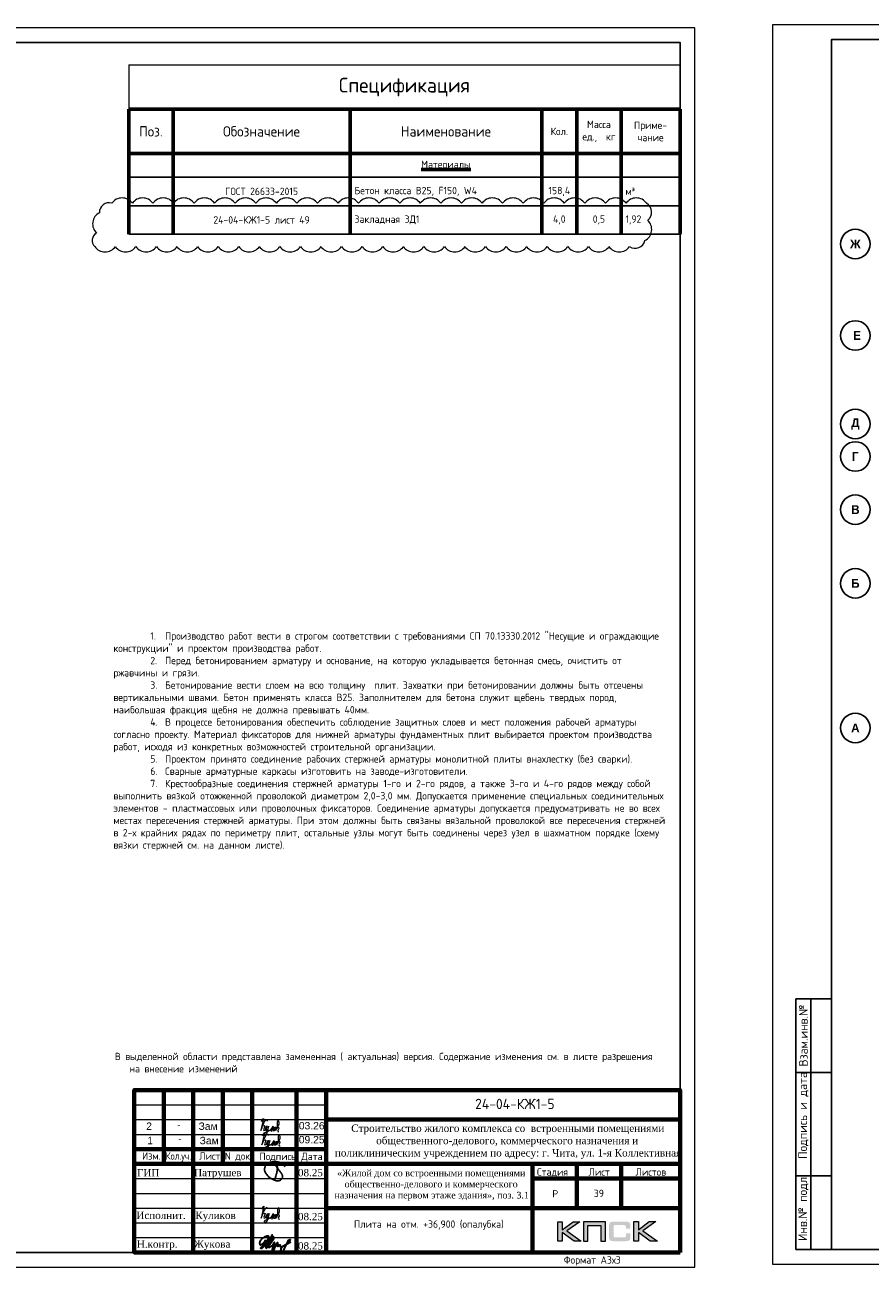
# Model space of a CAD drawing. Header units: millimetres. Extents: x -42044588 to 856694, y -806701 to 941911.
# Tile 149 of 256: x -136809 to -108154, y -403200 to -361102. Entities that reach past the tile are written whole.
import ezdxf
from ezdxf.enums import TextEntityAlignment as Align

# ---------------------------------------------------------------- set-up
doc = ezdxf.new("R2010")
doc.units = ezdxf.units.MM
doc.linetypes.add('______5', pattern=[1100, 800, -100, 100, -100])
for name, color, linetype, lineweight in [('907Сл Осевые', 1, 'Continuous', 0), ('Выноски', 20, 'Continuous', 20), ('Каркасы ригель', 3, 'Continuous', 0), ('Оси', 40, '______5', 18), ('Основная 0.6', 142, 'Continuous', 60), ('РАЗМЕРЫ', 1, 'Continuous', 9), ('Рамка', 7, 'Continuous', 70), ('Текст', 7, 'Continuous', 25), ('ТОНКИЕ', 7, 'Continuous', 9)]:
    doc.layers.add(name, color=color, linetype=linetype, lineweight=lineweight)
for name, color, linetype in [('PDF7_Text', 7, 'Continuous'), ('PDF8_Text', 7, 'Continuous'), ('Рамка печать', 7, 'Continuous'), ('ТОЛСТЫЕ_ОСНОВНЫЕ', 6, 'Continuous')]:
    doc.layers.add(name, color=color, linetype=linetype)
doc.styles.add('Century Gothic', font='GOTHIC.TTF')
doc.styles.add('GOST-2.304_Type-B', font='GOST_Common.ttf')
doc.styles.add('PDF Times New Roman', font='times.ttf')
doc.styles.get("Standard").update_dxf_attribs({"font": 'arial.ttf'})
doc.styles.add('style1', font='GOST_Common.ttf', dxfattribs={"height": 500})
doc.styles.add('ГОСТ', font='GOST_Common.ttf')

# ---------------------------------------------------------------- blocks, each defined once
blk = doc.blocks.new('*U6686')
at = {"layer": 'ТОЛСТЫЕ_ОСНОВНЫЕ'}
for p, q in [((8, 5), (8, 90)), ((8, 90), (20, 90)), ((13, 5), (13, 90)), ((8, 65), (20, 65)), ((8, 30), (20, 30)), ((20, 5), (8, 5))]:
    blk.add_line(p, q, dxfattribs=at)
at = {"layer": 'ТОЛСТЫЕ_ОСНОВНЫЕ', "color": 6}
blk.add_lwpolyline([(20, 5), (886, 5), (886, 415), (20, 415)], close=True, dxfattribs=at)
at = {"layer": 'ТОНКИЕ'}
blk.add_lwpolyline([(0, 0), (891, 0), (891, 420), (0, 420)], close=True, dxfattribs=at)
at = {"layer": 'Текст', "style": 'style1'}
for s, p in [('Взам.инв.№', (10.5, 77.5)), ('Подпись и дата', (10.5, 50.41)), ('Инв.№ подл.', (10.5, 19.18))]:
    blk.add_text(s, height=3, rotation=90, dxfattribs=at).set_placement(p, align=Align.MIDDLE)
blk.add_text('Формат А3х3', height=2.5, dxfattribs=at).set_placement((846.57, 1.2))
blk = doc.blocks.new('11')
at = {"layer": 'Выноски'}
for p, q in [((47885, 66608), (47944, 66700)), ((47944, 66700), (47962, 66737)), ((47962, 66737), (47989, 66781)), ((47989, 66781), (48016, 66806)), ((48016, 66806), (48038, 66823)), ((48038, 66823), (48060, 66786)), ((48060, 66786), (48058, 66769))]:
    blk.add_line(p, q, dxfattribs=at)
blk.add_lwpolyline([(47863, 66761), (47937, 66865), (47843, 66458), (47885, 66564), (47905, 66616), (47954, 66628), (47979, 66606), (47957, 66539), (47937, 66487), (47947, 66458), (47991, 66470), (48051, 66611), (48041, 66569), (48023, 66505), (48023, 66448), (48065, 66448), (48090, 66529), (48110, 66608), (48043, 66369), (47972, 66275), (47954, 66344), (47991, 66389), (48078, 66431), (48142, 66470), (48154, 66441), (48204, 66512), (48246, 66606), (48209, 66455), (48204, 66418), (48295, 66574), (48265, 66463), (48265, 66455), (48312, 66453), (48342, 66529), (48347, 66584), (48337, 66465), (48349, 66453), (48401, 66569), (48443, 66616), (48461, 66678), (48466, 66727), (48436, 66811), (48399, 66754), (48399, 66618), (48389, 66549), (48374, 66507), (48416, 66564), (48441, 66576), (48451, 66524), (48433, 66482), (48419, 66453), (48424, 66428), (48458, 66421)], dxfattribs=at)
blk = doc.blocks.new('яяя')
at = {"lineweight": 30}
for points in [[(345424, 110432), (345425, 110410), (345424, 110397), (345417, 110379), (345406, 110350), (345390, 110319), (345357, 110275), (345310, 110221), (345265, 110176), (345198, 110110), (345161, 110077), (345133, 110066), (345116, 110066), (345102, 110075), (345090, 110091), (345082, 110115), (345074, 110146), (345066, 110182), (345064, 110206), (345067, 110234), (345077, 110278), (345095, 110320), (345114, 110361), (345134, 110395), (345159, 110428), (345195, 110469), (345228, 110506), (345284, 110560), (345331, 110595), (345379, 110625), (345435, 110648), (345486, 110670), (345532, 110686), (345573, 110696), (345605, 110698), (345621, 110695), (345635, 110687), (345648, 110671), (345656, 110649), (345659, 110625), (345659, 110583), (345656, 110553), (345647, 110523), (345635, 110489), (345387, 110033), (345349, 109985), (345311, 109948), (345247, 109889), (345209, 109858), (345192, 109844), (345180, 109837), (345157, 109833), (345150, 109835), (345140, 109842), (345135, 109856), (345138, 109881), (345148, 109892), (345183, 109930), (345267, 110024), (345343, 110105), (345455, 110213), (345617, 110343), (345775, 110456), (345811, 110526), (345838, 110607), (345890, 110740), (345902, 110771), (345698, 110295), (345672, 110226), (345626, 110132), (345572, 110032), (345518, 109953), (345481, 109918), (345497, 110001), (345567, 110147), (345655, 110301), (345760, 110442)], [(345481, 109918), (345476, 109896), (345475, 109874), (345485, 109861), (345506, 109866), (345539, 109891), (345632, 109983), (345968, 110450), (346022, 110527), (346029, 110560), (346027, 110579), (346026, 110590), (346010, 110605), (345993, 110609), (345975, 110601), (345962, 110584), (345954, 110562), (345857, 110421), (345783, 110292), (345741, 110183), (345701, 110079), (345665, 109985), (345660, 109952), (345666, 109929), (345669, 109915), (345682, 109910), (345702, 109914), (345735, 109941), (345846, 110007), (346065, 110160), (346075, 110193), (346070, 110217), (346066, 110236), (346052, 110241), (346030, 110241), (346007, 110228), (345978, 110203), (345960, 110164), (345892, 110010), (345895, 109986), (345904, 109966), (345925, 109964), (345969, 109968), (346045, 110000), (346218, 110114), (346261, 110154), (346280, 110184), (346282, 110210), (346278, 110225), (346263, 110229), (346241, 110222), (346220, 110198), (346162, 110049), (345989, 109904), (345932, 109849), (345906, 109805), (345891, 109739), (345890, 109690), (345899, 109652), (345924, 109647), (345956, 109655), (345980, 109674), (346058, 109838), (346158, 110046), (346261, 110098), (346314, 110120), (346292, 110079), (346269, 110036), (346261, 110008), (346267, 109998), (346293, 109998), (346363, 110039), (346445, 110095), (346421, 110068), (346414, 110040), (346407, 110011), (346416, 109990), (346466, 109972), (346509, 109977), (346574, 109984), (347172, 110293)], [(346586, 109971), (346543, 109917), (346509, 109873), (346489, 109825), (346475, 109767), (346472, 109710), (346478, 109675), (346485, 109641), (346501, 109621), (346517, 109602), (346542, 109589), (346568, 109592), (346605, 109620), (346680, 109731), (346736, 109842), (346865, 110115), (346962, 110290), (346969, 110318), (346979, 110360), (347013, 110403), (347056, 110434), (347091, 110450), (347109, 110450), (347121, 110434), (347115, 110405), (347072, 110355), (347012, 110307), (346924, 110222)]]:
    blk.add_lwpolyline(points, dxfattribs=at)
blk = doc.blocks.new('Патрушев')
at = {"color": 5, "lineweight": 25}
blk.add_lwpolyline([(58.5, -35.1), (59.7, -32), (60.2, -29.8), (60.5, -28.8), (60.8, -27.6), (61.1, -26.3), (61.4, -24.7), (61.6, -23), (61.8, -21.6), (61.8, -20.5), (61.7, -19.5), (61.5, -18.6), (61.3, -17.9), (61, -17.3), (60.6, -16.9), (60.5, -16.7), (60.4, -16.6), (60.3, -16.5), (60, -16.4), (59.7, -16.4), (59.6, -16.4), (59.4, -16.5), (59.3, -16.7), (59.3, -17), (59.4, -17.1), (61.8, -21), (63.1, -22.9), (63.7, -23.6), (64.5, -24.6), (65.5, -25.9), (66.4, -27.1), (66.9, -27.7), (67.4, -28.4), (67.7, -28.9), (68, -29.5), (68.4, -30.4), (68.7, -31), (68.8, -31.7), (68.9, -32.2), (68.9, -32.7), (68.9, -33.3), (68.8, -33.8), (68.6, -34.6), (68.3, -35.2), (67.9, -35.7), (67.6, -36.2), (66.9, -36.8), (66.4, -37.1), (65.9, -37.5), (65.3, -37.9), (64.8, -38.1), (64.1, -38.3), (63.6, -38.4), (62.5, -38.5), (61.6, -38.5), (60.9, -38.4), (60.1, -38.3), (59.3, -38), (58.4, -37.7), (57.7, -37.5), (56.6, -37.3), (55.9, -36.9), (54.9, -36.3), (53.8, -35.7), (53.1, -35.2), (52.2, -34.7), (51.3, -34.1), (50.1, -33.3), (49.1, -32.3), (48, -31.1), (47.1, -29.9), (46.1, -28.7), (45.2, -27.6), (44.7, -26.5), (44.3, -25.1), (44, -24.3), (44, -23.3), (43.9, -22.5), (44, -21.5), (44.2, -20.6), (44.5, -20), (44.7, -19.1), (45, -18.2), (45.5, -17.4), (45.8, -16.9), (46.4, -16.1), (47, -15.5), (47.8, -14.8), (48.6, -14.3), (49.4, -13.8), (50.5, -13.3), (51.6, -12.9), (52.7, -12.5), (54.2, -12.1), (55.4, -11.9), (56.9, -11.8), (58.3, -11.8), (59.6, -11.9), (61, -12.1), (62.7, -12.4), (64.5, -12.9), (66.2, -13.6), (67.6, -14.3), (68.9, -15.1), (70, -16.3), (71.1, -17.5), (71.7, -18.3), (72.3, -19.3)], dxfattribs=at)
blk = doc.blocks.new('A$Cd09756da')
at = {"layer": 'Рамка печать', "lineweight": 20}
h = blk.add_hatch(color=0, dxfattribs=at)
h.paths.add_polyline_path([(-3400, 1040), (-3624, 1040), (-3991, 764), (-3991, 1040), (-4146, 1040), (-4146, 378), (-3991, 378), (-3991, 669), (-3594, 378), (-3346, 378), (-3840, 728)])
h.paths.add_polyline_path([(-3122, 915), (-2683, 915), (-2683, 378), (-2529, 378), (-2529, 1040), (-2693, 1040), (-3276, 1040), (-3276, 883), (-3276, 378), (-3122, 378)])
h.paths.add_polyline_path([(-1408, 1043), (-1563, 1043), (-1563, 380), (-1408, 380), (-1408, 672), (-1011, 380), (-763, 380), (-1257, 731), (-817, 1043), (-1041, 1043), (-1408, 767)])
blk.add_hatch(color=204, dxfattribs=at).paths.add_polyline_path([(-1693, 970), (-1695, 977), (-1697, 983), (-1701, 989), (-1704, 996), (-1708, 1000), (-1712, 1005), (-1716, 1010), (-1720, 1014), (-1725, 1017), (-1731, 1021), (-1737, 1025), (-1744, 1028), (-1750, 1030), (-1758, 1033), (-1765, 1035), (-1783, 1038), (-1802, 1041), (-1823, 1043), (-1846, 1043), (-2242, 1043), (-2265, 1043), (-2285, 1041), (-2305, 1038), (-2322, 1035), (-2330, 1032), (-2338, 1030), (-2344, 1028), (-2351, 1024), (-2357, 1021), (-2363, 1017), (-2368, 1014), (-2372, 1010), (-2376, 1005), (-2380, 1000), (-2384, 996), (-2387, 989), (-2390, 983), (-2393, 976), (-2396, 970), (-2398, 962), (-2401, 946), (-2404, 928), (-2406, 908), (-2406, 887), (-2406, 538), (-2406, 516), (-2404, 496), (-2401, 478), (-2398, 461), (-2396, 454), (-2393, 447), (-2390, 440), (-2387, 434), (-2384, 429), (-2380, 423), (-2376, 419), (-2372, 414), (-2368, 410), (-2362, 406), (-2357, 403), (-2351, 399), (-2344, 396), (-2337, 394), (-2330, 391), (-2322, 389), (-2305, 385), (-2285, 383), (-2264, 381), (-2242, 380), (-1846, 380), (-1823, 381), (-1802, 382), (-1783, 385), (-1766, 389), (-1758, 391), (-1750, 393), (-1744, 396), (-1737, 399), (-1731, 402), (-1725, 406), (-1720, 410), (-1716, 414), (-1712, 418), (-1708, 423), (-1704, 428), (-1701, 434), (-1697, 440), (-1695, 446), (-1693, 454), (-1690, 461), (-1686, 478), (-1684, 496), (-1682, 516), (-1682, 538), (-1682, 647), (-1836, 647), (-1836, 558), (-1836, 552), (-1837, 546), (-1838, 540), (-1840, 535), (-1842, 530), (-1844, 526), (-1846, 522), (-1850, 519), (-1853, 515), (-1857, 513), (-1862, 511), (-1867, 508), (-1872, 507), (-1878, 506), (-1884, 506), (-1890, 505), (-2209, 505), (-2214, 506), (-2219, 506), (-2223, 508), (-2227, 511), (-2231, 513), (-2235, 516), (-2238, 519), (-2241, 523), (-2244, 528), (-2246, 532), (-2248, 536), (-2249, 541), (-2251, 551), (-2252, 560), (-2252, 878), (-2252, 884), (-2251, 889), (-2250, 894), (-2248, 899), (-2247, 903), (-2245, 906), (-2242, 910), (-2240, 913), (-2236, 916), (-2233, 919), (-2229, 921), (-2225, 922), (-2220, 923), (-2215, 924), (-2210, 925), (-2204, 925), (-1890, 925), (-1884, 925), (-1878, 924), (-1872, 923), (-1868, 921), (-1863, 919), (-1858, 917), (-1854, 914), (-1851, 911), (-1847, 907), (-1844, 903), (-1842, 899), (-1840, 894), (-1838, 889), (-1837, 884), (-1836, 878), (-1836, 872), (-1836, 799), (-1682, 799), (-1682, 887), (-1682, 908), (-1684, 928), (-1686, 946), (-1690, 962)])
at = {"layer": 'Рамка', "color": 7}
for p, q in [((-17500, 3000), (-17500, 5500)), ((-15500, 3000), (-15500, 5500)), ((-12000, 4500), (0, 4500)), ((-18500, 3500), (-12000, 3500)), ((-18500, 3000), (0, 3000)), ((-3500, 3000), (-3500, 1500)), ((-2000, 3000), (-2000, 1500)), ((-5000, 2500), (0, 2500)), ((-5000, 2500), (0, 2500)), ((-12000, 1500), (0, 1500))]:
    blk.add_line(p, q, dxfattribs=at)
at = {"layer": 'Рамка'}
for p, q in [((-16500, 0), (-16500, 5500)), ((-14500, 0), (-14500, 5500)), ((-14500, 5500), (-14500, 0)), ((-13000, 5500), (-13000, 0)), ((-13000, 0), (-13000, 5500)), ((-12000, 5500), (-12000, 0)), ((-5000, 3000), (-5000, 0))]:
    blk.add_line(p, q, dxfattribs=at)
at = {"layer": 'Рамка', "color": 7, "lineweight": 15}
for p, q in [((-18500, 5000), (-12000, 5000)), ((-18500, 4500), (-12000, 4500)), ((-18500, 4000), (-12000, 4000)), ((-18500, 2500), (-12000, 2500)), ((-18500, 2000), (-12000, 2000)), ((-18500, 1500), (-12000, 1500)), ((-18500, 1000), (-12000, 1000)), ((-18500, 500), (-12000, 500))]:
    blk.add_line(p, q, dxfattribs=at)
at = {"layer": 'Рамка'}
blk.add_lwpolyline([(0, 0), (-18500, 0), (-18500, 5500), (0, 5500)], close=True, dxfattribs=at)
at = {"layer": 'Рамка печать', "color": 0, "lineweight": 20}
for points in [[(-4146, 378), (-4146, 1040), (-3991, 1040), (-3991, 764), (-3624, 1040), (-3400, 1040), (-3840, 728), (-3346, 378), (-3594, 378), (-3991, 669), (-3991, 378), (-4146, 378)], [(-3122, 378), (-3122, 915), (-2683, 915), (-2683, 378), (-2529, 378), (-2529, 1040), (-2693, 1040), (-3276, 1040), (-3276, 883), (-3276, 378), (-3122, 378)], [(-1563, 380), (-1563, 1043), (-1408, 1043), (-1408, 767), (-1041, 1043), (-817, 1043), (-1257, 731), (-763, 380), (-1011, 380), (-1408, 672), (-1408, 380), (-1563, 380)]]:
    blk.add_lwpolyline(points, close=True, dxfattribs=at)
at = {"color": 5, "xscale": 24.5, "yscale": 24.5, "zscale": 24.5}
blk.add_blockref('Патрушев', (-15162, 3369), dxfattribs=at)
at = {"color": 2, "lineweight": 60, "xscale": 0.5, "yscale": 0.5, "zscale": 0.5}
blk.add_blockref('яяя', (-186775, -54787), dxfattribs=at)
at = {"layer": 'Выноски', "color": 0}
blk.add_blockref('11', (-62040, -65293), dxfattribs=at)
at = {"layer": 'PDF7_Text', "char_height": 248, "attachment_point": 7, "style": 'PDF Times New Roman'}
for s, insert in [('Патрушев', (-16471, 2500)), ('08.25', (-12950, 2573)), ('08.25', (-12950, 1085)), ('08.25', (-12950, 93)), ('Жукова', (-16477, 79))]:
    blk.add_mtext(s, dxfattribs=dict(at, insert=insert))
at = {"layer": 'PDF7_Text', "insert": (-16432, 1050), "char_height": 247.95, "attachment_point": 7, "style": 'PDF Times New Roman'}
blk.add_mtext_dynamic_manual_height_columns('{\\C256;Куликов}', width=2000, gutter_width=1250, heights=[0], dxfattribs=at)
at = {"layer": 'PDF8_Text', "char_height": 248, "attachment_point": 7, "style": 'PDF Times New Roman'}
for s, insert in [('ГИП', (-18407, 2573)), ('Исполнит.', (-18427, 1127)), ('Н.контр.', (-18413, 79))]:
    blk.add_mtext(s, dxfattribs=dict(at, insert=insert))
at = {"layer": 'Текст', "color": 7, "style": 'ГОСТ'}
blk.add_text('24-04-КЖ1-5', height=350, dxfattribs=at).set_placement((-5599, 5031), align=Align.MIDDLE_CENTER)
for s, p in [('Изм.', (-18237, 3141)), ('Лист', (-16298, 3139)), ('N док.', (-15435, 3141)), ('Подпись', (-14257, 3127)), ('Дата', (-12835, 3127)), ('Стадия', (-4850, 2600)), ('Лист', (-3100, 2600)), ('Листов', (-1508, 2600)), ('Р', (-4328, 1863))]:
    blk.add_text(s, height=250, dxfattribs=at).set_placement(p)
at = {"layer": 'Текст', "color": 7, "style": 'ГОСТ', "width": 0.9}
blk.add_text('Кол.уч.', height=250, dxfattribs=at).set_placement((-17435, 3143))
at = {"layer": 'Текст', "color": 7, "attachment_point": 1, "style": 'ГОСТ'}
for s, width, heights, insert, char_height in [('\\pi594.35517;{\\fTimes New Roman|b0|i0|c204|p18;\\C256;Строительство жилого комплекса со  встроенными помещениями \\P\\pi1441.86779;общественного-делового, коммерческого назначения и \\P\\pi41.3631;поликлиническим учреждением по адресу: г. Чита, ул. 1-я Коллективная}', 11543.07, [0], (-11741, 4333), 250), ('\\pi389.01406;{\\fTimes New Roman|b0|i0|c204|p18;\\C256;«Жилой дом со встроенными помещениями \\P\\pi641.91601;общественно-делового и коммерческого \\P\\pi302.06381;назначения на первом этаже здания», поз. 3.1\\P}', 7000, [1500], (-12014, 2803), 225)]:
    blk.add_mtext_dynamic_manual_height_columns(s, width=width, gutter_width=12.5, heights=heights, dxfattribs=dict(at, insert=insert, char_height=char_height))
blk = doc.blocks.new('*T976')
at = {"layer": 'Каркасы ригель', "color": 0, "linetype": 'ByBlock', "lineweight": -2, "transparency": 16777216}
for p, q in [((0, 0), (1500, 0)), ((0, -1000), (1500, -1000))]:
    blk.add_line(p, q, dxfattribs=at)
at = {"layer": 'Каркасы ригель', "color": 0, "linetype": 'ByBlock', "lineweight": 50, "transparency": 16777216}
for p, q in [((0, 0), (0, -1000)), ((1500, 0), (1500, -1000))]:
    blk.add_line(p, q, dxfattribs=at)
at = {"layer": 'Каркасы ригель', "color": 0, "linetype": 'Continuous', "lineweight": 0, "transparency": 16777216, "insert": (750, -500), "char_height": 250, "width": 1000, "attachment_point": 5, "style": 'ГОСТ'}
blk.add_mtext('39', dxfattribs=at)
blk = doc.blocks.new('*T977')
at = {"layer": 'DEFPOINTS', "color": 8, "linetype": 'ByBlock', "lineweight": 0, "transparency": 16777216}
for p, q in [((0, 0), (18686, 0)), ((0, 0), (0, -1500)), ((18686, 0), (18686, -1500))]:
    blk.add_line(p, q, dxfattribs=at)
at = {"layer": 'Основная 0.6', "color": 0, "linetype": 'Continuous', "lineweight": 60, "transparency": 16777216}
for p, q in [((0, -1500), (15186, -1500)), ((0, -1500), (0, -5733)), ((1500, -1500), (1500, -5733)), ((7500, -1500), (7500, -5733)), ((14000, -1500), (14000, -5733)), ((15186, -1500), (15186, -5733)), ((16686, -1500), (16686, -5733)), ((18686, -1500), (18686, -5733)), ((0, -3000), (15186, -3000))]:
    blk.add_line(p, q, dxfattribs=at)
at = {"layer": 'Основная 0.6', "color": 0, "linetype": 'Continuous', "transparency": 16777216}
for p, q in [((15186, -1500), (18686, -1500)), ((15186, -3000), (18686, -3000))]:
    blk.add_line(p, q, dxfattribs=at)
at = {"layer": 'Основная 0.6', "color": 0, "linetype": 'Continuous', "lineweight": -2, "transparency": 16777216}
for p, q in [((0, -3800), (1500, -3800)), ((14000, -3800), (18686, -3800)), ((0, -4767), (1500, -4767)), ((14000, -4767), (18686, -4767)), ((0, -5733), (1500, -5733)), ((14000, -5733), (18686, -5733))]:
    blk.add_line(p, q, dxfattribs=at)
at = {"layer": 'Основная 0.6', "color": 0, "lineweight": -2, "transparency": 16777216}
for p, q in [((1500, -3800), (14000, -3800)), ((1500, -4767), (14000, -4767)), ((1500, -5733), (14000, -5733))]:
    blk.add_line(p, q, dxfattribs=at)
at = {"layer": 'Основная 0.6', "color": 0, "transparency": 16777216, "style": 'GOST-2.304_Type-B'}
for s, insert, char_height, width, attachment_point in [('Спецификация', (9343, -750), 500, 18385.74, 5), ('Поз.', (750, -2250), 350, 1200, 5), ('Обозначение', (4500, -2250), 350, 5700, 5), ('Наименование', (10750, -2250), 350, 6200, 5), ('Кол.', (14593, -2250), 250, 885.74, 5), ('Масса\\Pед.,  кг', (15936, -2250), 250, 1200, 5), ('Приме-\\Pчание', (17686, -2250), 250, 1700, 5), ('{\\LМатериалы}', (10750, -3400), 250, 6200, 5), ('ГОСТ 26633-2015', (4500, -4283), 250, 5700, 5), ('Бетон класса В25, F150, W4', (7650, -4283), 250, 6200, 4), ('158,4', (14593, -4283), 250, 885.74, 5), ('м³', (16836, -4283), 250, 1700, 4), ('24-04-КЖ1-5 лист 49', (4500, -5250), 250, 5700, 5), ('Закладная ЗД1', (7650, -5250), 250, 6200, 4), ('4,0', (14593, -5250), 250, 885.74, 5), ('0,5', (15936, -5250), 250, 1200, 5), ('1,92', (16836, -5250), 250, 1700, 4)]:
    blk.add_mtext(s, dxfattribs=dict(at, insert=insert, char_height=char_height, width=width, attachment_point=attachment_point))
blk = doc.blocks.new('NSY101')
at = {"color": 0, "linetype": 'ByBlock', "lineweight": -2}
blk.add_circle((0, 0), 50, dxfattribs=at)
blk = doc.blocks.new('СЛОЖНЫЙ_ОБЪЕКТ_23')
at = {"layer": 'Оси', "color": 16, "linetype": 'Continuous', "lineweight": 25, "transparency": 33554687, "xscale": 9.999999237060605, "yscale": 9.999999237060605, "zscale": 9.999999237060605}
blk.add_blockref('NSY101', (-12319, -19997), dxfattribs=at)
at = {"layer": 'Оси', "color": 16, "linetype": 'Continuous', "lineweight": 25, "transparency": 33554687, "insert": (-12319, -19997), "char_height": 300, "width": 460, "attachment_point": 5, "style": 'Century Gothic'}
blk.add_mtext('\\A1;{\\fCentury Gothic|i0|b1;\\H300.000000;\\W1.000000;\\C16;А}\\P', dxfattribs=at)
blk = doc.blocks.new('СЛОЖНЫЙ_ОБЪЕКТ_24')
at = {"layer": 'Оси', "color": 16, "linetype": 'Continuous', "lineweight": 25, "transparency": 33554687, "xscale": 9.999999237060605, "yscale": 9.999999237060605, "zscale": 9.999999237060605}
blk.add_blockref('NSY101', (-12319, -15097), dxfattribs=at)
at = {"layer": 'Оси', "color": 16, "linetype": 'Continuous', "lineweight": 25, "transparency": 33554687, "insert": (-12319, -15097), "char_height": 300, "width": 390, "attachment_point": 5, "style": 'Century Gothic'}
blk.add_mtext('\\A1;{\\fCentury Gothic|i0|b1;\\H300.000000;\\W1.000000;\\C16;Б}\\P', dxfattribs=at)
blk = doc.blocks.new('СЛОЖНЫЙ_ОБЪЕКТ_25')
at = {"layer": 'Оси', "color": 16, "linetype": 'Continuous', "lineweight": 25, "transparency": 33554687, "xscale": 9.999999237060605, "yscale": 9.999999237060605, "zscale": 9.999999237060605}
blk.add_blockref('NSY101', (-12319, -12597), dxfattribs=at)
at = {"layer": 'Оси', "color": 16, "linetype": 'Continuous', "lineweight": 25, "transparency": 33554687, "insert": (-12319, -12597), "char_height": 300, "width": 390, "attachment_point": 5, "style": 'Century Gothic'}
blk.add_mtext('\\A1;{\\fCentury Gothic|i0|b1;\\H300.000000;\\W1.000000;\\C16;В}\\P', dxfattribs=at)
blk = doc.blocks.new('СЛОЖНЫЙ_ОБЪЕКТ_26')
at = {"layer": 'Оси', "color": 16, "linetype": 'Continuous', "lineweight": 25, "transparency": 33554687, "xscale": 9.999999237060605, "yscale": 9.999999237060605, "zscale": 9.999999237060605}
blk.add_blockref('NSY101', (-12319, -10797), dxfattribs=at)
at = {"layer": 'Оси', "color": 16, "linetype": 'Continuous', "lineweight": 25, "transparency": 33554687, "insert": (-12319, -10797), "char_height": 300, "width": 345, "attachment_point": 5, "style": 'Century Gothic'}
blk.add_mtext('\\A1;{\\fCentury Gothic|i0|b1;\\H300.000000;\\W1.000000;\\C16;Г}\\P', dxfattribs=at)
blk = doc.blocks.new('СЛОЖНЫЙ_ОБЪЕКТ_27')
at = {"layer": 'Оси', "color": 16, "linetype": 'Continuous', "lineweight": 25, "transparency": 33554687, "xscale": 9.999999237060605, "yscale": 9.999999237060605, "zscale": 9.999999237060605}
blk.add_blockref('NSY101', (-12319, -9697), dxfattribs=at)
at = {"layer": 'Оси', "color": 16, "linetype": 'Continuous', "lineweight": 25, "transparency": 33554687, "insert": (-12319, -9697), "char_height": 300, "width": 470, "attachment_point": 5, "style": 'Century Gothic'}
blk.add_mtext('\\A1;{\\fCentury Gothic|i0|b1;\\H300.000000;\\W1.000000;\\C16;Д}\\P', dxfattribs=at)
blk = doc.blocks.new('СЛОЖНЫЙ_ОБЪЕКТ_28')
at = {"layer": 'Оси', "color": 16, "linetype": 'Continuous', "lineweight": 25, "transparency": 33554687, "xscale": 9.999999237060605, "yscale": 9.999999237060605, "zscale": 9.999999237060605}
blk.add_blockref('NSY101', (-12319, -3597), dxfattribs=at)
at = {"layer": 'Оси', "color": 16, "linetype": 'Continuous', "lineweight": 25, "transparency": 33554687, "insert": (-12319, -3597), "char_height": 300, "width": 540, "attachment_point": 5, "style": 'Century Gothic'}
blk.add_mtext('\\A1;{\\fCentury Gothic|i0|b1;\\H300.000000;\\W1.000000;\\C16;Ж}\\P', dxfattribs=at)
blk = doc.blocks.new('СЛОЖНЫЙ_ОБЪЕКТ_62')
at = {"layer": 'Оси', "color": 16, "linetype": 'Continuous', "lineweight": 25, "transparency": 33554687, "xscale": 9.999999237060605, "yscale": 9.999999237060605, "zscale": 9.999999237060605}
blk.add_blockref('NSY101', (-12319, -6697), dxfattribs=at)
at = {"layer": 'Оси', "color": 16, "linetype": 'Continuous', "lineweight": 25, "transparency": 33554687, "insert": (-12319, -6697), "char_height": 300, "width": 480, "attachment_point": 5, "style": 'Century Gothic'}
blk.add_mtext('\\A1;{\\fCentury Gothic|i0|b1;\\H300.000000;\\W1.000000;\\C16; Е}\\P', dxfattribs=at)
blk = doc.blocks.new('оси блок 2')
at = {"layer": 'Оси', "color": 16, "linetype": 'Continuous', "lineweight": 25, "transparency": 33554687}
for name in ['СЛОЖНЫЙ_ОБЪЕКТ_28', 'СЛОЖНЫЙ_ОБЪЕКТ_62', 'СЛОЖНЫЙ_ОБЪЕКТ_27', 'СЛОЖНЫЙ_ОБЪЕКТ_26', 'СЛОЖНЫЙ_ОБЪЕКТ_25', 'СЛОЖНЫЙ_ОБЪЕКТ_24', 'СЛОЖНЫЙ_ОБЪЕКТ_23']:
    blk.add_blockref(name, (-78007.2, -322694.4), dxfattribs=at)

msp = doc.modelspace()

# ---------------------------------------------------------------- linework, layer by layer
at = {"layer": '907Сл Осевые', "color": 240, "true_color": 0xed1f24}
msp.add_lwpolyline([(-134438.314, -368617.662, 0.52056705), (-133741.076, -368617.662, 0.52056705), (-133043.838, -368617.662, 0.52056705), (-132346.6, -368617.662, 0.52056705), (-131649.362, -368617.662, 0.52056705), (-130952.124, -368617.662, 0.52056705), (-130254.886, -368617.662, 0.52056705), (-129557.648, -368617.662, 0.52056705), (-128860.41, -368617.662, 0.52056705), (-128163.172, -368617.662, 0.52056705), (-127465.934, -368617.662, 0.52056705), (-126768.697, -368617.662, 0.52056705), (-126071.459, -368617.662, 0.52056705), (-125374.221, -368617.662, 0.52056705), (-124676.983, -368617.662, 0.52056705), (-123979.745, -368617.662, 0.52056705), (-123282.507, -368617.662, 0.52056705), (-122585.269, -368617.662, 0.52056705), (-121888.031, -368617.662, 0.52056705), (-121190.793, -368617.662, 0.52056705), (-120493.555, -368617.662, 0.52056705), (-119796.317, -368617.662, 0.52056705), (-119099.08, -368617.662, 0.52056705), (-118401.842, -368617.662, 0.52056705), (-117704.604, -368617.662, 0.52056705), (-117007.366, -368617.662, 0.52056705), (-116310.128, -368617.662, 0.52056705), (-115790.521, -368413.913, 0.52056705), (-115695.471, -367723.185, 0.52056705), (-115733.281, -367148.286, 0.52056705), (-116430.519, -367148.286, 0.52056705), (-117127.757, -367148.286, 0.52056705), (-117824.995, -367148.286, 0.52056705), (-118522.233, -367148.286, 0.52056705), (-119219.47, -367148.286, 0.52056705), (-119916.708, -367148.286, 0.52056705), (-120613.946, -367148.286, 0.52056705), (-121311.184, -367148.286, 0.52056705), (-122008.422, -367148.286, 0.52056705), (-122705.66, -367148.286, 0.52056705), (-123402.898, -367148.286, 0.52056705), (-124100.136, -367148.286, 0.52056705), (-124797.374, -367148.286, 0.52056705), (-125494.612, -367148.286, 0.52056705), (-126191.85, -367148.286, 0.52056705), (-126889.087, -367148.286, 0.52056705), (-127586.325, -367148.286, 0.52056705), (-128283.563, -367148.286, 0.52056705), (-128980.801, -367148.286, 0.52056705), (-129678.039, -367148.286, 0.52056705), (-130375.277, -367148.286, 0.52056705), (-131072.515, -367148.286, 0.52056705), (-131769.753, -367148.286, 0.52056705), (-132466.991, -367148.286, 0.52056705), (-133164.229, -367148.286, 0.52056705), (-133861.467, -367148.286, 0.52056705), (-134280.091, -367467.864, 0.52056705), (-134375.142, -368158.593, 0.52056705)], format="xyb", close=True, dxfattribs=at)

# ---------------------------------------------------------------- block references
at = {"xscale": 100, "yscale": 100, "zscale": 100}
for p in [(-203199.263, -403200.052), (-111469.481, -403102.06)]:
    msp.add_blockref('*U6686', p, dxfattribs=at)
for name, p in [('*T977', (-133285.006, -362462.651)), ('*T976', (-118099.263, -400200.052))]:
    msp.add_blockref(name, p)
at = {"lineweight": 50, "ltscale": 100}
msp.add_blockref('A$Cd09756da', (-114599.263, -402700.052), dxfattribs=at)
at = {"layer": 'Выноски', "color": 0}
for p in [(-176653.918, -465026.732), (-176617.062, -465512.379)]:
    msp.add_blockref('11', p, dxfattribs=at)
at = {"layer": 'РАЗМЕРЫ'}
msp.add_blockref('оси блок 2', (-18329.74, -42237.447), dxfattribs=at)

# ---------------------------------------------------------------- texts
at = {"ltscale": 100, "insert": (-133805.873, -381684.708), "char_height": 250, "attachment_point": 1, "style": 'ГОСТ'}
msp.add_mtext_dynamic_manual_height_columns('\\pi1250,t1750;1.^IПроизводство работ вести в строгом соответствии с требованиями СП 70.13330.2012 "Несущие и ограждающие конструкции" и проектом производства работ.{\\H1.83333x; }\\P2.^IПеред бетонированием арматуру и основание, на которую укладывается бетонная смесь, очистить от {\\H1.55556x; }ржавчины и грязи. {\\H1.64815x; }\\P3.^IБетонирование вести слоем на всю толщину  плит. Захватки при бетонировании должны быть отсечены {\\H1.61728x; }вертикальными швами. Бетон применять класса В25. Заполнителем для бетона служит щебень твердых пород, {\\H1.62757x; }наибольшая фракция щебня не должна превышать 40мм.{\\H1.62414x; }\\P4.^IВ процессе бетонирования обеспечить соблюдение защитных слоев и мест положения рабочей арматуры {\\H1.62529x; }согласно проекту. Материал фиксаторов для нижней арматуры фундаментных плит выбирается проектом производства {\\H1.6249x; }работ, исходя из конкретных возможностей строительной организации.{\\H1.62503x; }\\P5.^IПроектом принято соединение рабочих стержней арматуры монолитной плиты внахлестку (без сварки). {\\H1.72499x; }\\P6.^IСварные арматурные каркасы изготовить на заводе-изготовители. {\\H1.67917x; }\\P7.^IКрестообразные соединения стержней арматуры 1-го и 2-го рядов, а также 3-го и 4-го рядов между собой {\\H1.60694x; }выполнить вязкой отожженной проволокой диаметром 2,0-3,0 мм. Допускается применение специальных соединительных {\\H1.63102x; }элементов - пластмассовых или проволочных фиксаторов. Соединение арматуры допускается предусматривать не во всех {\\H1.62299x; }местах пересечения стержней арматуры. При этом должны быть связаны вязальной проволокой все пересечения стержней {\\H1.62567x; }в 2-х крайних рядах по периметру плит, остальные узлы могут быть соединены через узел в шахматном порядке (схему {\\H1.72478x; }вязки стержней см. на данном листе).{\\H1.77924x; }', width=18954.38214, gutter_width=12.5, heights=[0], dxfattribs=at)
at = {"layer": 'Выноски', "color": 240, "true_color": 0xed1f24, "insert": (-133759.024, -395935.828), "char_height": 250, "width": 18219.65973, "attachment_point": 1, "style": 'ГОСТ'}
msp.add_mtext('\\pi-500,l500;В выделенной области представлена замененная ( актуальная) версия. Содержание изменения см. в листе разрешения на внесение изменений{\\H1.025x; }', dxfattribs=at)
at = {"layer": 'РАЗМЕРЫ', "color": 7, "char_height": 250, "width": 725.00853, "attachment_point": 1}
for s, insert in [('2', (-132695.717, -398298.139)), ('-', (-131648.187, -398239.747)), ('Зам', (-130919.267, -398298.139)), ('03.26', (-127521.187, -398282.005)), ('1', (-132658.861, -398783.785)), ('-', (-131611.332, -398725.393)), ('Зам', (-130882.411, -398783.785)), ('09.25', (-127521.187, -398753.808))]:
    msp.add_mtext(s, dxfattribs=dict(at, insert=insert))
at = {"layer": 'Текст', "color": 7, "insert": (-126599.263, -401200.052), "char_height": 250, "attachment_point": 1, "style": 'ГОСТ'}
msp.add_mtext_dynamic_manual_height_columns('\\pi3500;\\P\\pi947.53788;Плита на отм. +36,900 (опалубка)', width=7000, gutter_width=12.5, heights=[1500], dxfattribs=at)

doc.saveas('drawing.dxf')
